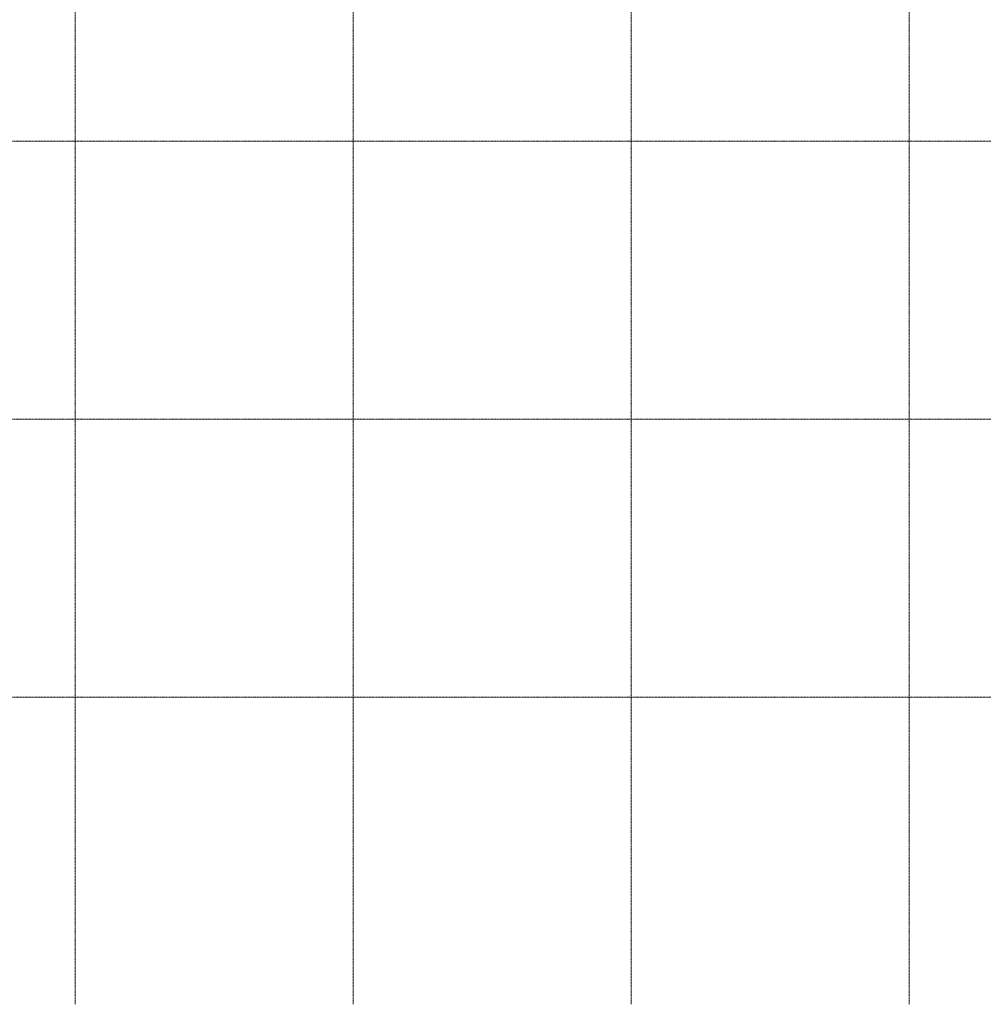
# Model space of a CAD drawing. Header units: millimetres. Extents: x 3625 to 90524, y -20577 to 42628.
# Tile 56 of 256: x 33639 to 52706, y -3247 to 16232. Entities that reach past the tile are written whole.
import ezdxf

# ---------------------------------------------------------------- set-up
doc = ezdxf.new("R2010")
doc.units = ezdxf.units.MM
doc.linetypes.add('stramien', pattern=[22.225, 12.7, -3.175, 3.175, -3.175])
doc.layers.add('S-GRID', color=1, linetype='Continuous', lineweight=18)

msp = doc.modelspace()

# ---------------------------------------------------------------- linework, layer by layer
at = {"layer": 'S-GRID', "linetype": 'stramien'}
for p, q in [((34739.1, 41627.6), (34739.1, -3246.7)), ((40239.1, 41627.6), (40239.1, -3246.7)), ((45739.1, 41627.6), (45739.1, -3246.7)), ((51239.1, 41627.6), (51239.1, -3246.7)), ((23498.5, 13828.2), (89501.6, 13828.2)), ((23498.5, 8328.2), (89501.6, 8328.2)), ((23498.5, 2828.2), (89501.6, 2828.2))]:
    msp.add_line(p, q, dxfattribs=at)

doc.saveas('drawing.dxf')
